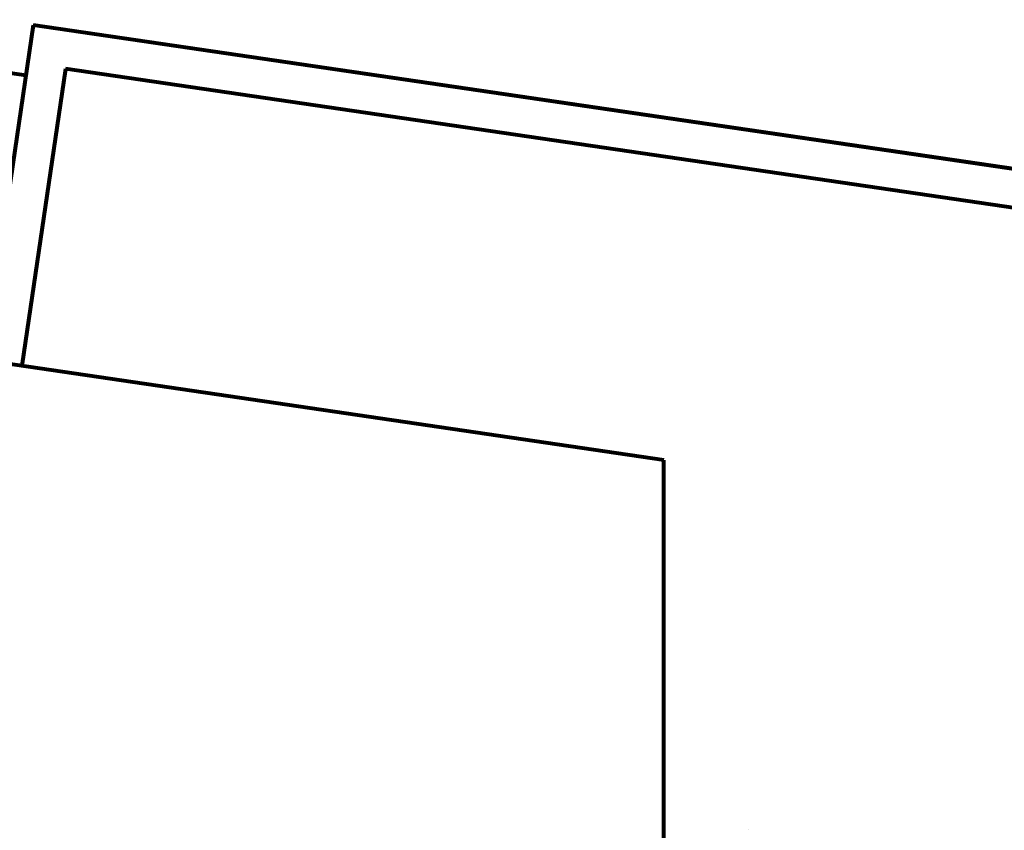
# Model space of a CAD drawing. Header units: millimetres. Extents: x -90830 to 24172, y -102460 to 73669.
# Tile 136 of 198: x -5073 to 47, y 64899 to 69117. Entities that reach past the tile are written whole.
import ezdxf

# ---------------------------------------------------------------- set-up
doc = ezdxf.new("R2010")
doc.units = ezdxf.units.MM
doc.layers.add('Algemeen01', color=253, linetype='Continuous', lineweight=80)
doc.layers.add('Standard', color=253, linetype='Continuous', lineweight=9)

msp = doc.modelspace()

# ---------------------------------------------------------------- linework, layer by layer
at = {"layer": 'Algemeen01'}
for p, q in [((-7007.9, 69117), (-5040.9, 68828.5)), ((-5002.8, 69087.8), (-5258.5, 67344.4)), ((19211.9, 65536.5), (-5002.8, 69087.8)), ((176.5, 68328.2), (-5002.8, 69087.8)), ((-4834, 68860.9), (-5060.6, 67315.4)), ((176.5, 68126.1), (-4834, 68860.9)), ((-1723.5, 66825.9), (-5258.5, 67344.4)), ((-1723.5, 56514.9), (-1723.5, 66825.9))]:
    msp.add_line(p, q, dxfattribs=at)
at = {"layer": 'Standard'}
for p, q in [((-4945.2, 68096.8), (-4945.2, 68096.8)), ((-1280.7, 64901.8), (-1280.7, 64901.8))]:
    msp.add_line(p, q, dxfattribs=at)

doc.saveas('drawing.dxf')
